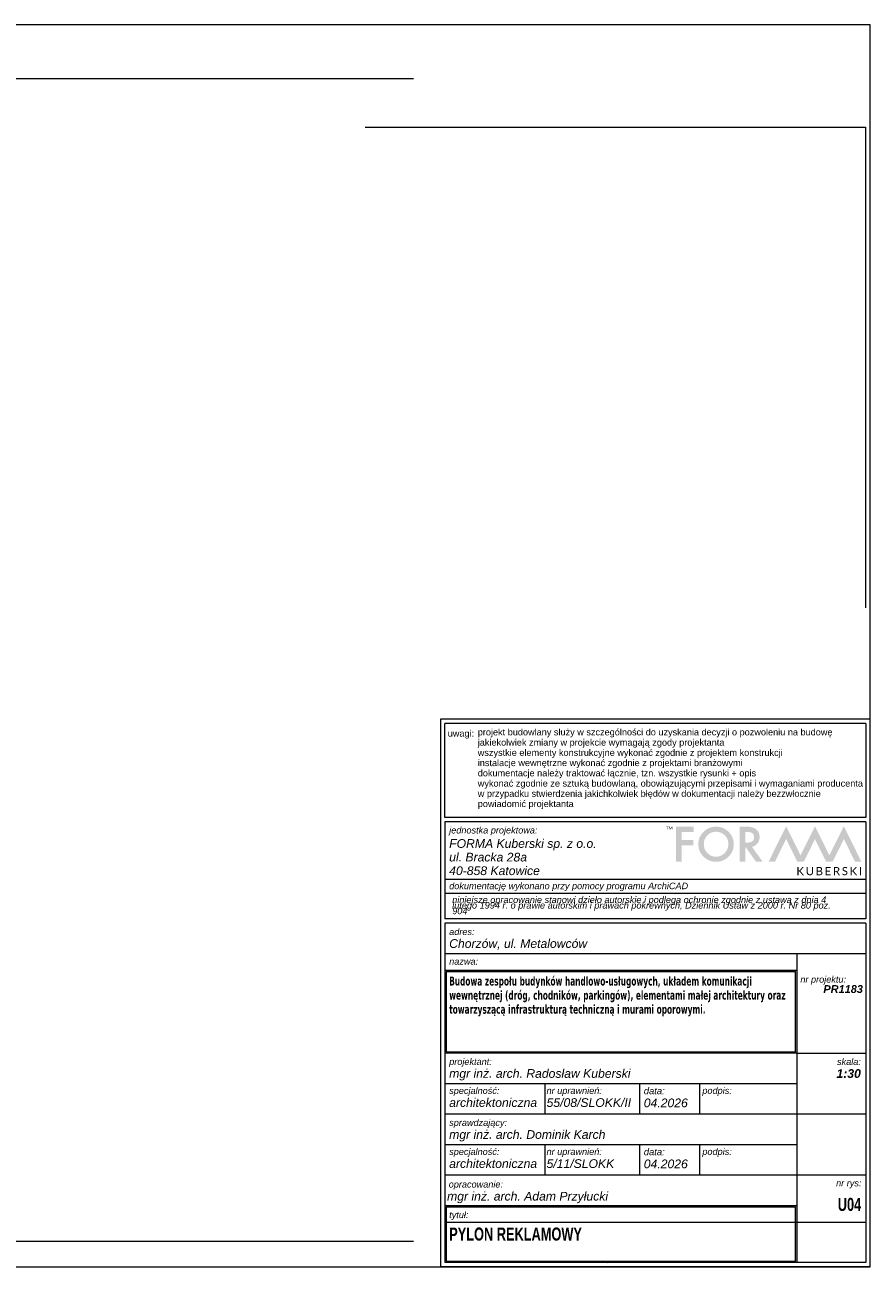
# Model space of a CAD drawing. Extents: x 19 to 310, y 5 to 219.
# Tile 2 of 2: x 165 to 310, y 5 to 219. Entities that reach past the tile are written whole.
import ezdxf
from ezdxf.xclip import XClip

# ---------------------------------------------------------------- set-up
doc = ezdxf.new("R2010")
doc.units = 0
doc.header["$MEASUREMENT"] = 0
doc.header["$XCLIPFRAME"] = 0
for name, color, linetype in [('FORMA - Arch 01 - 820-G Rysunki Obrazki', 7, 'Continuous'), ('FORMA - Arch 04 - Wymiary i opisy ppoż', 7, 'Continuous'), ('FORMA - Arch 04 - Wymiary ogólne', 7, 'Continuous')]:
    doc.layers.add(name, color=color, linetype=linetype)
doc.styles.add('STYL_AUTOMATYCZNY_1', font='arial.ttf')
doc.styles.add('STYL_AUTOMATYCZNY_2', font='arial.ttf')
doc.styles.add('STYL_AUTOMATYCZNY_4', font='arial.ttf', dxfattribs={"width": 0.7})
doc.styles.add('STYL_AUTOMATYCZNY_5', font='tahoma.ttf', dxfattribs={"width": 0.7})
doc.styles.add('STYL_AUTOMATYCZNY_6', font='arial.ttf')
picture_1 = doc.add_image_def('image1.png', size_in_pixel=(941, 716))

# ---------------------------------------------------------------- blocks, each defined once
blk = doc.blocks.new('*X2')
at = {"color": 8, "linetype": 'Continuous', "lineweight": 13, "ltscale": 1.333333}
for p, q in [((237.29, 6.97), (237.52, 7.03)), ((237.52, 7.03), (237.29, 6.97)), ((264.46, 5.84), (265.3, 5.62)), ((264.46, 5.84), (265.3, 5.62))]:
    blk.add_line(p, q, dxfattribs=at)
blk = doc.blocks.new('Wypełnienie_1', base_point=(0, 0))
at = {"linetype": 'Continuous', "lineweight": 13}
h = blk.add_hatch(color=8, dxfattribs=at)
h.paths.add_polyline_path([(237.29, 15.37), (237.29, 5.62), (297.89, 5.62), (297.89, 15.37)])
h.paths.add_polyline_path([(237.52, 15.14), (297.67, 15.14), (297.67, 5.84), (237.52, 5.84)], flags=0)
at = {"color": 8, "linetype": 'Continuous', "lineweight": 13, "ltscale": 1.333333}
blk.add_blockref('*X2', (0, 0), dxfattribs=at)
blk = doc.blocks.new('Wypełnienie_2', base_point=(0, 0))
at = {"linetype": 'Continuous', "lineweight": 13}
h = blk.add_hatch(color=8, dxfattribs=at)
h.paths.add_polyline_path([(237.29, 55.85), (237.29, 41.62), (297.89, 41.62), (297.89, 55.85)])
h.paths.add_polyline_path([(237.52, 55.62), (297.67, 55.62), (297.67, 41.84), (237.52, 41.84)], flags=0)
blk = doc.blocks.new('Rysunek_1_1', base_point=(7269121.29, 6175653.56))
at = {"layer": 'FORMA - Arch 01 - 820-G Rysunki Obrazki', "color": 7, "linetype": 'Continuous', "lineweight": 18, "ltscale": 4.444444, "flags": 128}
for points in [[(53.18, 43.78), (48.18, 43.78), (48.18, 193.28), (53.18, 193.28)], [(53.18, 193.28), (105.68, 193.28), (105.68, 140.78), (53.18, 140.78)], [(105.68, 140.78), (53.18, 140.78), (53.18, 125.03), (105.68, 125.03)], [(105.68, 125.03), (53.18, 125.03), (53.18, 109.28), (105.68, 109.28)], [(53.18, 36.97), (48.18, 36.97), (48.18, 43.78), (53.18, 43.78)], [(44.43, 36.97), (56.93, 36.97), (56.93, 36.22), (44.43, 36.22)], [(28.18, 36.22), (73.18, 36.22), (73.18, 11.02), (28.18, 11.02)]]:
    blk.add_lwpolyline(points, close=True, dxfattribs=at)
at = {"layer": 'FORMA - Arch 04 - Wymiary i opisy ppoż', "color": 7, "linetype": 'Continuous', "lineweight": 50, "ltscale": 4.444444}
blk.add_line((104, 43.78), (25.32, 43.78), dxfattribs=at)
at = {"layer": 'FORMA - Arch 04 - Wymiary ogólne', "color": 154, "linetype": 'Continuous', "lineweight": 13, "ltscale": 4.444444}
for p, q in [((54.08, 208.03), (52.28, 204.91)), ((53.18, 204.13), (53.18, 208.82)), ((104.78, 204.91), (106.58, 208.03)), ((105.68, 204.13), (105.68, 208.82)), ((51.65, 206.47), (53.18, 206.47)), ((53.18, 206.47), (105.68, 206.47)), ((105.68, 206.47), (107.21, 206.47)), ((27.75, 193.28), (27.75, 194.81)), ((37.17, 193.28), (37.17, 194.81)), ((30.09, 193.28), (25.41, 193.28)), ((29.31, 192.38), (26.19, 194.18)), ((27.75, 43.78), (27.75, 193.28)), ((39.52, 193.28), (34.83, 193.28)), ((38.73, 192.38), (35.61, 194.18)), ((37.17, 109.28), (37.17, 193.28)), ((39.52, 109.28), (34.83, 109.28)), ((35.61, 110.18), (38.73, 108.38)), ((37.17, 43.78), (37.17, 109.28)), ((30.09, 43.78), (25.41, 43.78)), ((26.19, 44.68), (29.31, 42.88)), ((27.75, 42.25), (27.75, 43.78)), ((39.52, 43.78), (34.83, 43.78)), ((35.61, 44.68), (38.73, 42.88)), ((37.17, 42.25), (37.17, 43.78))]:
    blk.add_line(p, q, dxfattribs=at)
at = {"layer": 'FORMA - Arch 04 - Wymiary ogólne', "color": 154, "linetype": 'Continuous', "lineweight": 13, "insert": (73.71, 207.47), "char_height": 5, "width": 11.4408, "attachment_point": 7, "style": 'STYL_AUTOMATYCZNY_6'}
blk.add_mtext('\\A1;{\\pql;\\fArial|b1|i0|c238|p0;\\W1.000000;210}', dxfattribs=at)
at = {"layer": 'FORMA - Arch 04 - Wymiary ogólne', "color": 154, "linetype": 'Continuous', "lineweight": 13, "char_height": 5, "width": 11.4408, "attachment_point": 7, "rotation": 90, "style": 'STYL_AUTOMATYCZNY_6'}
for s, insert in [('\\A1;{\\pql;\\fArial|b1|i0|c238|p0;\\W1.000000;336}', (36.17, 145.56)), ('\\A1;{\\pql;\\fArial|b1|i0|c238|p0;\\W1.000000;598}', (26.75, 112.81)), ('\\A1;{\\pql;\\fArial|b1|i0|c238|p0;\\W1.000000;262}', (36.17, 70.81))]:
    blk.add_mtext(s, dxfattribs=dict(at, insert=insert))
at = {"layer": 'FORMA - Arch 01 - 820-G Rysunki Obrazki', "color": 7, "lineweight": 13}
image = blk.add_image(picture_1, insert=(77.9, 9.22), size_in_units=(263.06, 200.16), dxfattribs=at)
image.set_boundary_path([(-0.5, -0.5), (940.5, 715.5)])
blk = doc.blocks.new('Rysunek_2_2', base_point=(7269090.04, 6175645.17))
at = {"layer": 'FORMA - Arch 01 - 820-G Rysunki Obrazki', "color": 7, "lineweight": 13}
image = blk.add_image(picture_1, insert=(46.65, 0.82), size_in_units=(263.06, 200.16), dxfattribs=at)
image.set_boundary_path([(-0.5, -0.5), (940.5, 715.5)])
blk = doc.blocks.new('Rysunek_3_3', base_point=(7269110.85, 6175735.12))
at = {"layer": 'FORMA - Arch 01 - 820-G Rysunki Obrazki', "color": 7, "lineweight": 13}
image = blk.add_image(picture_1, insert=(67.46, 90.77), size_in_units=(263.06, 200.16), dxfattribs=at)
image.set_boundary_path([(-0.5, -0.5), (940.5, 715.5)])

msp = doc.modelspace()

# ---------------------------------------------------------------- hatches: boundary and pattern name
at = {"linetype": 'Continuous', "lineweight": 13, "ltscale": 1.333333}
for points in [[(275.43, 80.56), (275.59, 80.56), (275.59, 80.14), (275.66, 80.14), (275.66, 80.56), (275.81, 80.56), (275.81, 80.62), (275.43, 80.62)], [(276.35, 80.62), (276.16, 80.25), (275.96, 80.62), (275.89, 80.62), (275.88, 80.62), (275.88, 80.14), (275.95, 80.14), (275.95, 80.5), (276.14, 80.14), (276.18, 80.14), (276.37, 80.5), (276.37, 80.14), (276.44, 80.14), (276.44, 80.62), (276.43, 80.62)], [(277.07, 74.57), (278.03, 74.57), (278.03, 77.43), (280.05, 77.43), (280.05, 78.33), (278.03, 78.33), (278.03, 79.72), (280.12, 79.72), (280.12, 80.62), (277.07, 80.62)], [(307.91, 74.57), (309, 74.57), (305.97, 80.68), (303.48, 75.69), (301, 80.68), (298.52, 75.69), (296.04, 80.68), (293.01, 74.57), (294.1, 74.57), (296.04, 78.48), (297.97, 74.57), (299.08, 74.57), (301, 78.48), (302.93, 74.57), (304.04, 74.57), (305.97, 78.48)], [(298.5, 72.97, 0.101303), (298.45, 73, 0.066881), (298.49, 73.03, 0.0278), (298.53, 73.06), (299.07, 73.67), (298.9, 73.67, 0.118054), (298.85, 73.66, 0.093914), (298.81, 73.63), (298.34, 73.09, -0.115366), (298.3, 73.06, -0.100772), (298.24, 73.05), (298.17, 73.05), (298.17, 73.67), (297.98, 73.67), (297.98, 72.26), (298.17, 72.26), (298.17, 72.91), (298.25, 72.91, -0.037332), (298.29, 72.9, -0.076011), (298.32, 72.9, -0.068662), (298.34, 72.88, -0.026024), (298.37, 72.86), (298.85, 72.3, 0.010327), (298.87, 72.28, 0.075113), (298.88, 72.27, 0.060716), (298.91, 72.26, 0.056452), (298.94, 72.26), (299.1, 72.26), (298.54, 72.93, 0.039062)], [(300.49, 72.81, -0.082384), (300.47, 72.65, -0.103145), (300.39, 72.52, -0.110054), (300.28, 72.44, -0.102262), (300.12, 72.41, -0.102407), (299.96, 72.44, -0.1085), (299.85, 72.53, -0.101976), (299.78, 72.65, -0.081853), (299.75, 72.81), (299.75, 73.67), (299.56, 73.67), (299.56, 72.81, 0.089428), (299.6, 72.59, 0.101913), (299.71, 72.41, 0.10451), (299.89, 72.29, 0.098661), (300.12, 72.24, 0.098661), (300.36, 72.29, 0.104812), (300.53, 72.41, 0.100774), (300.64, 72.59, 0.08906), (300.68, 72.81), (300.68, 73.67), (300.49, 73.67)], [(302.83, 72.26), (303.7, 72.26), (303.7, 72.42), (303.03, 72.42), (303.03, 72.9), (303.57, 72.9), (303.57, 73.05), (303.03, 73.05), (303.03, 73.52), (303.7, 73.52), (303.7, 73.67), (302.83, 73.67)], [(306.49, 72.94, 0.073727), (306.38, 73.01, 0.022661), (306.26, 73.05, 0.001624), (306.13, 73.1, -0.050407), (306.02, 73.14, -0.101834), (305.95, 73.21, -0.162278), (305.92, 73.31, -0.101437), (305.94, 73.39, -0.111835), (305.98, 73.46, -0.09946), (306.07, 73.51, -0.084842), (306.18, 73.53, -0.084164), (306.3, 73.51, -0.049138), (306.38, 73.47, -0.028511), (306.43, 73.44, 0.060544), (306.45, 73.42, 0.101364), (306.47, 73.42, 0.157827), (306.5, 73.43, 0.094065), (306.52, 73.45), (306.56, 73.54, 0.102182), (306.39, 73.65, 0.091901), (306.18, 73.69, 0.095508), (305.99, 73.65, 0.099072), (305.85, 73.57, 0.100643), (305.77, 73.44, 0.098216), (305.74, 73.3, 0.106855), (305.77, 73.14, 0.103303), (305.85, 73.04, 0.080186), (305.95, 72.97, 0.026095), (306.08, 72.92, 0.000684), (306.17, 72.89, -0.000078), (306.2, 72.88, -0.05641), (306.31, 72.83, -0.106173), (306.39, 72.77, -0.155185), (306.42, 72.66, -0.099216), (306.4, 72.56, -0.109038), (306.34, 72.47, -0.101102), (306.25, 72.42, -0.085027), (306.13, 72.4, -0.09381), (305.99, 72.43, -0.053931), (305.89, 72.47, -0.02637), (305.83, 72.52, 0.066002), (305.8, 72.54, 0.109042), (305.78, 72.55, 0.145236), (305.75, 72.54, 0.093388), (305.74, 72.52), (305.68, 72.43, 0.099895), (305.87, 72.29, 0.104143), (306.12, 72.25, 0.093688), (306.32, 72.28, 0.102478), (306.47, 72.37, 0.105197), (306.56, 72.52, 0.093172), (306.59, 72.69, 0.112896), (306.57, 72.84, 0.102355)], [(307.65, 72.97, 0.09921), (307.61, 73, 0.066881), (307.64, 73.03, 0.0278), (307.68, 73.06), (308.22, 73.67), (308.06, 73.67, 0.118053), (308.01, 73.66, 0.094786), (307.96, 73.63), (307.5, 73.09, -0.114652), (307.45, 73.06, -0.100772), (307.39, 73.05), (307.32, 73.05), (307.32, 73.67), (307.13, 73.67), (307.13, 72.26), (307.32, 72.26), (307.32, 72.91), (307.41, 72.91, -0.037332), (307.45, 72.9, -0.076011), (307.48, 72.9, -0.068662), (307.5, 72.88, -0.028014), (307.52, 72.86), (308.01, 72.3, 0.010327), (308.02, 72.28, 0.075113), (308.04, 72.27, 0.059947), (308.06, 72.26, 0.055724), (308.09, 72.26), (308.26, 72.26), (307.7, 72.93, 0.03707)], [(308.76, 72.26), (308.95, 72.26), (308.95, 73.67), (308.76, 73.67)]]:
    msp.add_hatch(color=8, dxfattribs=at).paths.add_polyline_path(points)
h = msp.add_hatch(color=8, dxfattribs=at)
h.paths.add_polyline_path([(281.15, 78.77, 0.101189), (280.93, 77.62, 0.048549), (280.99, 76.96, 0.054522), (281.18, 76.36, 0.11056), (281.92, 75.36, 0.087247), (282.88, 74.77, 0.092204), (283.95, 74.57, 0.09624), (285.13, 74.79, 0.097608), (286.13, 75.45, 0.10018), (286.8, 76.43, 0.100025), (287.03, 77.59, 0.099314), (286.8, 78.75, 0.098236), (286.13, 79.73, 0.097934), (285.15, 80.4, 0.099073), (283.99, 80.62, 0.097375), (282.82, 80.4, 0.09746), (281.83, 79.74, 0.098478)])
h.paths.add_polyline_path([(282.03, 76.75, -0.097227), (281.87, 77.61, -0.198912), (282.48, 79.13, -0.200494), (283.98, 79.75, -0.20202), (285.48, 79.13, -0.100382), (285.94, 78.43, -0.095057), (286.09, 77.6, -0.196581), (285.47, 76.07, -0.199682), (283.96, 75.45, -0.099264), (283.18, 75.6, -0.093215), (282.5, 76.06, -0.104964)], flags=0)
h = msp.add_hatch(color=8, dxfattribs=at)
h.paths.add_polyline_path([(288.05, 80.62), (288.05, 74.57), (289.02, 74.57), (289.02, 77.03), (289.13, 77.03), (290.84, 74.59), (290.85, 74.57), (292.02, 74.57), (290.16, 77.14, 0.167582), (291.1, 77.72, 0.087872), (291.37, 78.24, 0.080664), (291.47, 78.84, 0.104867), (291.32, 79.58, 0.11202), (290.88, 80.17, 0.063058), (290.57, 80.37, 0.048634), (290.17, 80.51, 0.036432), (289.7, 80.6, 0.027487), (289.14, 80.62)])
h.paths.add_polyline_path([(289.27, 77.87), (289.02, 77.87), (289.02, 79.72), (289.31, 79.72, -0.058921), (289.85, 79.66, -0.09908), (290.23, 79.49, -0.130025), (290.45, 79.22, -0.106185), (290.53, 78.82, -0.102519), (290.45, 78.41, -0.12895), (290.22, 78.11, -0.101538), (289.83, 77.93, -0.061179)], flags=0)
h = msp.add_hatch(color=8, dxfattribs=at)
h.paths.add_polyline_path([(301.29, 73.67), (301.29, 72.26), (301.78, 72.26, 0.076324), (301.99, 72.29, 0.098494), (302.15, 72.37, 0.113318), (302.25, 72.5, 0.105985), (302.28, 72.66, 0.195804), (302.2, 72.87, 0.087933), (302.1, 72.94, 0.062584), (301.97, 72.99, 0.070957), (302.08, 73.04, 0.080044), (302.17, 73.11, 0.087571), (302.22, 73.2, 0.081156), (302.23, 73.3, 0.100333), (302.2, 73.46, 0.128299), (302.11, 73.57, 0.099424), (301.96, 73.65, 0.065877), (301.73, 73.67)])
h.paths.add_polyline_path([(301.78, 72.41), (301.48, 72.41), (301.48, 72.9), (301.78, 72.9, -0.066519), (301.92, 72.89, -0.106047), (302.01, 72.84, -0.224918), (302.09, 72.67, -0.089729), (302.07, 72.56, -0.117356), (302.02, 72.48, -0.105036), (301.92, 72.43, -0.078365)], flags=0)
h.paths.add_polyline_path([(301.48, 73.52), (301.73, 73.52, -0.061255), (301.87, 73.51, -0.103729), (301.97, 73.46, -0.131108), (302.02, 73.39, -0.097461), (302.04, 73.28, -0.099436), (302.02, 73.18, -0.125005), (301.97, 73.11, -0.099059), (301.87, 73.06, -0.073467), (301.73, 73.04), (301.48, 73.04)], flags=0)
h = msp.add_hatch(color=8, dxfattribs=at)
h.paths.add_polyline_path([(304.27, 73.67), (304.27, 72.26), (304.46, 72.26), (304.46, 72.85), (304.61, 72.85, -0.043282), (304.64, 72.85, -0.077896), (304.67, 72.84, -0.11954), (304.7, 72.8), (305.07, 72.3, 0.261928), (305.14, 72.26), (305.31, 72.26), (304.9, 72.82, 0.108571), (304.84, 72.88, 0.072255), (304.99, 72.94, 0.085745), (305.09, 73.02, 0.091875), (305.16, 73.14, 0.087414), (305.19, 73.28, 0.100395), (305.16, 73.44, 0.1244), (305.06, 73.57, 0.102483), (304.9, 73.64, 0.06791), (304.67, 73.67)])
h.paths.add_polyline_path([(304.46, 73.52), (304.67, 73.52, -0.063388), (304.81, 73.5, -0.101064), (304.92, 73.46, -0.232745), (305, 73.27, -0.100843), (304.98, 73.15, -0.11569), (304.91, 73.07, -0.10152), (304.81, 73.01, -0.076882), (304.66, 72.99), (304.46, 72.99)], flags=0)

# ---------------------------------------------------------------- linework, layer by layer
at = {"color": 7, "linetype": 'Continuous', "lineweight": 13, "ltscale": 1.333333}
for p, q in [((310.5, 218.62), (19.5, 218.62)), ((310.5, 4.87), (310.5, 218.62)), ((236.54, 99.11), (236.54, 4.81)), ((310.5, 99.11), (236.54, 99.11)), ((237.29, 82.2), (237.29, 98.36)), ((309.75, 98.36), (237.29, 98.36)), ((309.75, 98.36), (309.75, 82.2)), ((310.5, 4.87), (310.5, 99.11)), ((309.75, 82.2), (237.29, 82.2)), ((309.75, 81.43), (237.29, 81.43)), ((237.29, 81.43), (237.29, 64.76)), ((309.75, 81.43), (309.75, 64.76)), ((309.75, 71.51), (237.29, 71.51)), ((309.75, 71.51), (237.29, 71.51)), ((309.75, 69.14), (237.29, 69.14)), ((297.67, 69.14), (237.29, 69.14)), ((309.75, 64.76), (237.29, 64.76)), ((237.29, 63.99), (237.29, 15.37)), ((309.75, 63.99), (237.29, 63.99)), ((309.75, 63.99), (309.75, 15.37)), ((309.75, 58.74), (237.29, 58.74)), ((309.75, 58.74), (237.29, 58.74)), ((297.89, 58.74), (297.89, 15.37)), ((297.89, 55.85), (237.29, 55.85)), ((237.52, 55.62), (237.52, 41.84)), ((297.67, 55.62), (237.52, 55.62)), ((297.67, 41.84), (297.67, 55.62)), ((297.89, 41.62), (237.29, 41.62)), ((237.52, 41.84), (297.67, 41.84)), ((297.89, 41.62), (309.75, 41.62)), ((297.89, 36.37), (237.29, 36.37)), ((254.48, 36.37), (254.48, 31.12)), ((270.81, 36.37), (270.81, 31.12)), ((281.1, 36.37), (281.1, 31.12)), ((297.89, 31.12), (237.29, 31.12)), ((297.89, 31.12), (237.29, 31.12)), ((237.29, 31.12), (237.29, 15.37)), ((309.75, 31.12), (297.89, 31.12)), ((297.89, 31.12), (297.89, 15.37)), ((297.89, 25.87), (237.29, 25.87)), ((254.48, 25.87), (254.48, 20.62)), ((270.81, 25.87), (270.81, 20.62)), ((281.1, 25.87), (281.1, 20.62)), ((297.89, 20.62), (237.29, 20.62)), ((309.75, 20.62), (297.89, 20.62)), ((237.29, 15.37), (237.29, 5.62)), ((297.89, 15.37), (237.29, 15.37)), ((297.89, 15.37), (237.29, 15.37)), ((297.89, 15.37), (237.29, 15.37)), ((237.52, 15.14), (237.52, 5.84)), ((297.67, 15.14), (237.52, 15.14)), ((297.67, 5.84), (297.67, 15.14)), ((297.89, 15.37), (297.89, 5.62)), ((309.75, 15.37), (309.75, 5.62)), ((309.75, 12.48), (237.52, 12.48)), ((19.5, 4.87), (310.5, 4.87)), ((236.54, 4.87), (310.5, 4.87)), ((310.5, 4.87), (236.54, 4.87)), ((309.75, 5.62), (237.29, 5.62)), ((237.52, 5.84), (297.67, 5.84))]:
    msp.add_line(p, q, dxfattribs=at)

# ---------------------------------------------------------------- block references
at = {"color": 8, "linetype": 'Continuous', "lineweight": 13, "ltscale": 1.333333}
for name in ['Wypełnienie_2', 'Wypełnienie_1']:
    msp.add_blockref(name, (0, 0), dxfattribs=at)
at = {"layer": 'FORMA - Arch 01 - 820-G Rysunki Obrazki', "color": 7, "linetype": 'Continuous', "lineweight": 13, "ltscale": 1.333333}
ref = msp.add_blockref('Rysunek_1_1', (7269121.29, 6175653.56), dxfattribs=at)
XClip(ref).set_block_clipping_path([(20.5141608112, 213.0790791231), (20.5141608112, 7.2415841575), (231.8835701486, 7.2415841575), (231.8835701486, 126.6981262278), (231.8835701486, 213.0790791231)])
ref = msp.add_blockref('Rysunek_2_2', (7269090.04, 6175645.17), dxfattribs=at)
XClip(ref).set_block_clipping_path([(223.5780648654, 118.3051628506), (356.1905473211, 204.6861160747)])
ref = msp.add_blockref('Rysunek_3_3', (7269110.85, 6175735.12), dxfattribs=at)
XClip(ref).set_block_clipping_path([(235.8361446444, 100.1086972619), (300.1507013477, 128.4894980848)])

# ---------------------------------------------------------------- texts
at = {"color": 7, "linetype": 'Continuous', "lineweight": 13}
for s, insert, char_height, width, attachment_point, line_spacing_factor, style in [('\\A1;{\\pql;\\fArial|b0|i0|c238|p0;\\W1.000000;projekt budowlany służy w szczególności do uzyskania decyzji o pozwoleniu na budowę\\P\\pql;\\fArial|b0|i0|c238|p0;\\W1.000000;jakiekolwiek zmiany w projekcie wymagają zgody projektanta\\P\\pql;\\fArial|b0|i0|c238|p0;\\W1.000000;wszystkie elementy konstrukcyjne wykonać zgodnie z projektem konstrukcji\\P\\pql;\\fArial|b0|i0|c238|p0;\\W1.000000;instalacje wewnętrzne wykonać zgodnie z projektami branżowymi\\P\\pql;\\fArial|b0|i0|c238|p0;\\W1.000000;dokumentacje należy traktować łącznie, tzn. wszystkie rysunki + opis\\P\\pql;\\fArial|b0|i0|c238|p0;\\W1.000000;wykonać zgodnie ze sztuką budowlaną, obowiązującymi przepisami i wymaganiami producenta\\P\\pql;\\fArial|b0|i0|c238|p0;\\W1.000000;w przypadku stwierdzenia jakichkolwiek błędów w dokumentacji należy bezzwłocznie powiadomić projektanta}', (242.96, 83.65), 1.125, 66.7948, 7, 0.939685, 'STYL_AUTOMATYCZNY_2'), ('\\A1;{\\pql;\\fArial|b0|i1|c238|p0;\\W1.000000;niniejsze opracowanie stanowi dzieło autorskie i podlega ochronie zgodnie z ustawą z dnia 4 lutego 1994 r.\\fArial|b0|i1|c238|p0;\\W1.000000; \\fArial|b0|i1|c238|p0;\\W1.000000;o prawie autorskim i prawach pokrewnych, Dziennik Ustaw z 2000 r. Nr 80 poz. 904}', (238.56, 65.54), 1.125, 67.8967, 7, 0.512247, 'STYL_AUTOMATYCZNY_1'), ('\\A1;{\\pql;\\fTahoma|b1|i0|c238|p0;\\W0.700000;Budowa zespołu budynków handlowo-usługowych, układem komunikacji wewnętrznej (dróg, chodników, parkingów), elementami małej architektury oraz towarzyszącą infrastrukturą techniczną i murami oporowymi.}', (238.04, 54.82), 1.54239, 58.6789, 1, 0.943314, 'STYL_AUTOMATYCZNY_5'), ('\\A1;{\\pqr;\\fArial|b0|i1|c238|p0;\\W1.000000;nr projektu:\\fArial|b1|i1|c238|p0;\\H1.333333x;\\W1.000000;        \\fArial|b1|i1|c238|p0;\\H0.900000x;\\W1.000000;PR1183}', (309.26, 54.9), 1.125, 11.3572, 3, 0.830292, 'STYL_AUTOMATYCZNY_1')]:
    msp.add_mtext(s, dxfattribs=dict(at, insert=insert, char_height=char_height, width=width, attachment_point=attachment_point, line_spacing_factor=line_spacing_factor, style=style))
for s, insert, char_height, attachment_point, style in [('\\A1;{\\pql;\\fArial|b0|i0|c238|p0;\\W1.000000;uwagi:}', (237.79, 95.78), 1.125, 7, 'STYL_AUTOMATYCZNY_2'), ('\\A1;{\\pql;\\fArial|b0|i1|c238|p0;\\W1.000000;jednostka projektowa:}', (238.04, 79.84), 1.125, 4, 'STYL_AUTOMATYCZNY_1'), ('\\A1;{\\pql;\\fArial|b0|i1|c238|p0;\\W1.000000;dokumentację wykonano przy pomocy programu ArchiCAD}', (238.04, 69.52), 1.125, 7, 'STYL_AUTOMATYCZNY_1'), ('\\A1;{\\pql;\\fArial|b0|i1|c238|p0;\\W1.000000;nazwa: }', (238.04, 57.42), 1.125, 4, 'STYL_AUTOMATYCZNY_1'), ('\\A1;{\\pql;\\fArial|b0|i1|c238|p0;\\W1.000000;specjalność:}', (238.04, 35.01), 1.125, 4, 'STYL_AUTOMATYCZNY_1'), ('\\A1;{\\pql;\\fArial|b0|i1|c238|p0;\\W1.000000;nr uprawnień:}', (254.8, 35.02), 1.125, 4, 'STYL_AUTOMATYCZNY_1'), ('\\A1;{\\pql;\\fArial|b0|i1|c238|p0;\\W1.000000;podpis:}', (281.62, 35.02), 1.125, 4, 'STYL_AUTOMATYCZNY_1'), ('\\A1;{\\pql;\\fArial|b0|i1|c238|p0;\\W1.000000;architektoniczna}', (238.04, 33.12), 1.5, 4, 'STYL_AUTOMATYCZNY_1'), ('\\A1;{\\pql;\\fArial|b0|i1|c238|p0;\\W1.000000;55/08/SLOKK/II}', (254.8, 33.12), 1.5, 4, 'STYL_AUTOMATYCZNY_1'), ('\\A1;{\\pql;\\fArial|b0|i1|c238|p0;\\W1.000000;specjalność:}', (238.04, 24.51), 1.125, 4, 'STYL_AUTOMATYCZNY_1'), ('\\A1;{\\pql;\\fArial|b0|i1|c238|p0;\\W1.000000;nr uprawnień:}', (254.8, 24.52), 1.125, 4, 'STYL_AUTOMATYCZNY_1'), ('\\A1;{\\pql;\\fArial|b0|i1|c238|p0;\\W1.000000;podpis:}', (281.62, 24.52), 1.125, 4, 'STYL_AUTOMATYCZNY_1'), ('\\A1;{\\pql;\\fArial|b0|i1|c238|p0;\\W1.000000;architektoniczna}', (238.04, 22.62), 1.5, 4, 'STYL_AUTOMATYCZNY_1'), ('\\A1;{\\pql;\\fArial|b0|i1|c238|p0;\\W1.000000;5/11/SLOKK}', (254.8, 22.62), 1.5, 4, 'STYL_AUTOMATYCZNY_1'), ('\\A1;{\\pql;\\fArial|b0|i1|c238|p0;\\W1.000000;opracowanie:}', (237.96, 18.9), 1.125, 4, 'STYL_AUTOMATYCZNY_1'), ('\\A1;{\\pqr;\\fArial|b0|i1|c238|p0;\\W1.000000;nr rys:}', (309, 19.1), 1.125, 6, 'STYL_AUTOMATYCZNY_1'), ('\\A1;{\\pql;\\fArial|b0|i1|c238|p0;\\W1.000000;mgr inż. arch. Adam Przyłucki}', (237.68, 16.79), 1.5, 4, 'STYL_AUTOMATYCZNY_1'), ('\\A1;{\\pqr;\\fArial|b1|i0|c238|p0;\\W0.700000;U04}', (308.96, 14.45), 2.25, 9, 'STYL_AUTOMATYCZNY_4'), ('\\A1;{\\pql;\\fArial|b0|i1|c238|p0;\\W1.000000;tytuł:}', (238.04, 13.64), 1.125, 4, 'STYL_AUTOMATYCZNY_1'), ('\\A1;{\\pql;\\fArial|b1|i0|c238|p0;\\W0.700000;PYLON REKLAMOWY}', (238.04, 11.63), 2.25, 1, 'STYL_AUTOMATYCZNY_4')]:
    msp.add_mtext(s, dxfattribs=dict(at, insert=insert, char_height=char_height, attachment_point=attachment_point, style=style))
at = {"color": 7, "linetype": 'Continuous', "lineweight": 13, "style": 'STYL_AUTOMATYCZNY_1'}
for s, insert, char_height, attachment_point, line_spacing_factor in [('\\A1;{\\pql;\\fArial|b0|i1|c238|p0;\\W1.000000;FORMA Kuberski sp. z o.o.\\P\\pql;\\fArial|b0|i1|c238|p0;\\W1.000000;ul. Bracka 28a\\P\\pql;\\fArial|b0|i1|c238|p0;\\W1.000000;40-858 Katowice}', (238.04, 78.47), 1.5, 1, 0.936511), ('\\A1;{\\pql;\\fArial|b0|i1|c238|p0;\\W1.000000;adres:\\P\\pql;\\fArial|b0|i1|c238|p0;\\H1.333333x;\\W1.000000;Chorzów, ul. Metalowców}', (238.04, 61.28), 1.125, 4, 0.977582), ('\\A1;{\\pql;\\fArial|b0|i1|c238|p0;\\W1.000000;projektant:\\P\\pql;\\fArial|b0|i1|c238|p0;\\H1.333333x;\\W1.000000;mgr inż. arch.\\fArial|b0|i1|c238|p0;\\W1.000000; \\fArial|b0|i1|c238|p0;\\W1.000000;Radosław\\fArial|b0|i1|c238|p0;\\W1.000000; \\fArial|b0|i1|c238|p0;\\W1.000000;Kuberski}', (238.04, 38.84), 1.125, 4, 0.987578), ('\\A1;{\\pqr;\\fArial|b0|i1|c238|p0;\\W1.000000;skala:\\P\\pqr;\\fArial|b1|i1|c238|p0;\\H1.333333x;\\W1.000000;1:30}', (308.9, 40.73), 1.125, 3, 0.986361), ('\\A1;{\\pql;\\fArial|b0|i1|c238|p0;\\W1.000000;data:\\P\\pql;\\fArial|b0|i1|c238|p0;\\H1.295714x;\\W1.000000;04.2026}', (271.54, 35.73), 1.1577, 1, 0.983795), ('\\A1;{\\pql;\\fArial|b0|i1|c238|p0;\\W1.000000;sprawdzający\\fArial|b0|i1|c238|p0;\\W1.000000;:\\P\\pql;\\fArial|b0|i1|c238|p0;\\H1.333333x;\\W1.000000;mgr inż. arch.\\fArial|b0|i1|c238|p0;\\W1.000000; \\fArial|b0|i1|c238|p0;\\W1.000000;Dominik\\fArial|b0|i1|c238|p0;\\W1.000000; \\fArial|b0|i1|c238|p0;\\W1.000000;Karch}', (238.04, 28.34), 1.125, 4, 0.987578), ('\\A1;{\\pql;\\fArial|b0|i1|c238|p0;\\W1.000000;data:\\P\\pql;\\fArial|b0|i1|c238|p0;\\H1.295714x;\\W1.000000;04.2026}', (271.54, 25.23), 1.1577, 1, 0.983795)]:
    msp.add_mtext(s, dxfattribs=dict(at, insert=insert, char_height=char_height, attachment_point=attachment_point, line_spacing_factor=line_spacing_factor))

doc.saveas('drawing.dxf')
